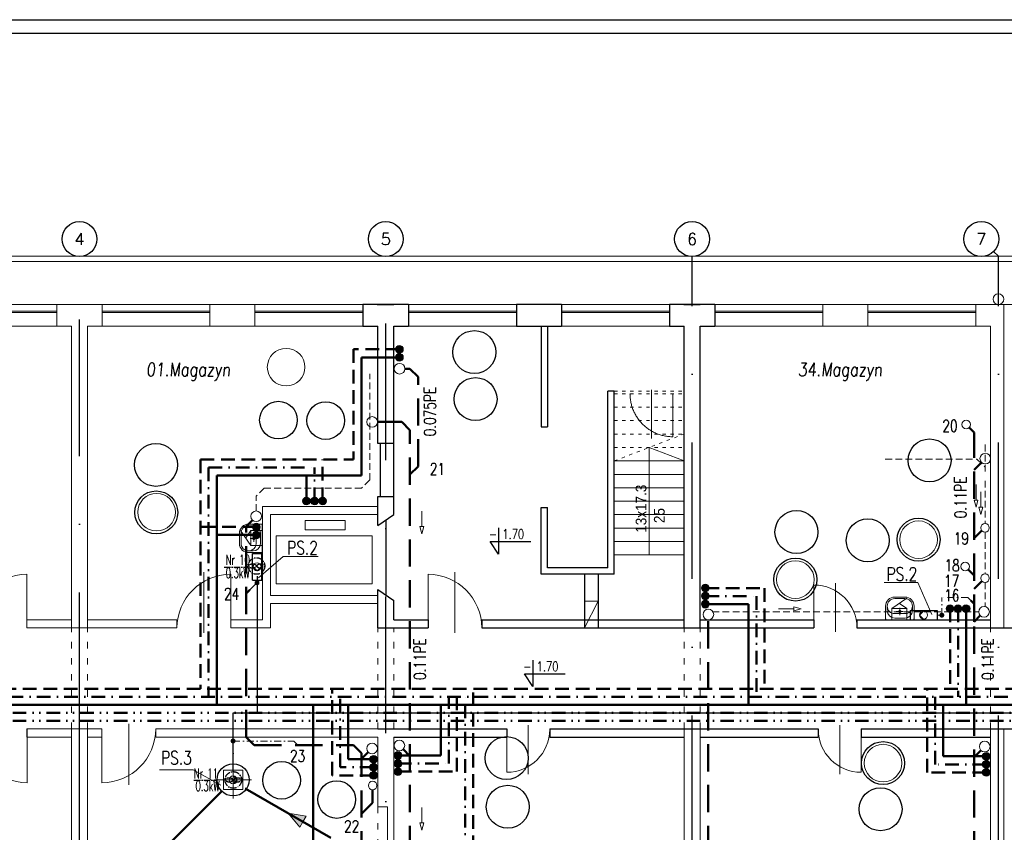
# Model space of a CAD drawing. Header units: millimetres. Extents: x -6513 to 30474, y -6915 to 65597.
# Tile 6 of 256: x -902 to 930, y -3280 to -1768. Entities that reach past the tile are written whole.
import ezdxf
from ezdxf.enums import TextEntityAlignment as Align

# ---------------------------------------------------------------- set-up
doc = ezdxf.new("R2010")
doc.units = ezdxf.units.MM
for name, pattern in [('ACAD_ISO03W100', [30, 12, -18]), ('ACAD_ISO10W100', [18, 12, -3, 0, -3]), ('DASHDOT', [25.4, 12.7, -6.35, 0, -6.35]), ('DASHDOTX2', [50.8, 25.4, -12.7, 0, -12.7]), ('DASHEDX2', [38.1, 25.4, -12.7]), ('DIVIDE2', [0.625, 0.25, -0.125, 0, -0.125, 0, -0.125]), ('HIDDEN', [0.375, 0.25, -0.125])]:
    doc.linetypes.add(name, pattern=pattern)
doc.layers.get('0').update_dxf_attribs({"color": 8})
for name, color, linetype, lineweight in [('A-opis', 8, 'Continuous', 25), ('A_cienka', 8, 'Continuous', 5), ('A_linia przekroj', 8, 'Continuous', 25), ('A_meble', 8, 'Continuous', 0), ('A_przerywana', 8, 'ACAD_ISO03W100', 5), ('A_widok', 8, 'Continuous', 13), ('CH-KD-ZEWN-RD', 8, 'Continuous', 20), ('CH-KS-WEWN-ISTN-PION-NR', 8, 'Continuous', 20), ('CH-KS-WEWN-ISTN-PRZEWÓD-EL-POMOCNICZE', 8, 'Continuous', 9), ('CH-KS-WEWN-ISTN-PRZEWÓD-NAD-POSADZKĄ', 8, 'HIDDEN', 13), ('CH-KS-WEWN-ISTN-PRZYBORY', 8, 'Continuous', 9), ('CH-KS-WEWN-OPIS', 8, 'Continuous', 25), ('CH-KS-WEWN-PION', 8, 'Continuous', 20), ('CH-KS-WEWN-PION-NR', 8, 'Continuous', 25), ('CH-KS-WEWN-PODEJŚCIA', 8, 'Continuous', 20), ('CH-KS-WEWN-PRZEWÓD-EL-POMOCNICZE', 8, 'Continuous', 20), ('CH-KS-WEWN-PRZEWÓD-NAD-POSADZKĄ', 8, 'DASHEDX2', 50), ('CH-KS-WEWN-PRZEWÓD-NAD-POSADZKĄ-TŁOCZNY', 8, 'DASHDOT', 20), ('CH-KS-WEWN-PRZEWÓD-POD-POSADZKĄ', 8, 'Continuous', 50), ('CH-KS-WEWN-URZĄDZENIA', 8, 'Continuous', 20), ('CH-KS-WEWN-URZĄDZENIA-NR', 8, 'Continuous', 25), ('CH-KS-WEWN-URZĄDZENIA-NR-ODNOSNIK', 8, 'Continuous', 13), ('CH-KS-WEWN-WĘZEŁ-NR', 8, 'Continuous', 25), ('CH-W-WEWN-INOX-PION', 8, 'Continuous', 20), ('CH-W-WEWN-INOX-PION-NR', 8, 'Continuous', 25), ('CH-W-WEWN-INOX-PRZEWÓD-CIEPŁA', 8, 'DASHEDX2', 50), ('CH-W-WEWN-INOX-PRZEWÓD-CYRKULACJA', 8, 'DASHDOTX2', 50), ('CH-W-WEWN-INOX-PRZEWÓD-ZIMNA', 8, 'Continuous', 50), ('CH-W-WEWN-ISTN-BATERIE', 8, 'Continuous', 9), ('CH-W-WEWN-PPOŻ-PRZEWÓD', 8, 'DIVIDE2', 50), ('E_oświetlenie', 1, 'Continuous', 30), ('E_technologia', 1, 'ACAD_ISO10W100', 30), ('R-TABELKA', 8, 'Continuous', 25)]:
    doc.layers.add(name, color=color, linetype=linetype, lineweight=lineweight)
doc.layers.add('A-osie', color=8, linetype='DASHDOTX2')
doc.styles.add('ROMA', font='romans.shx', dxfattribs={"width": 0.75})
doc.styles.add('ROMANSS', font='romans.shx', dxfattribs={"width": 0.8, "oblique": 5})
doc.styles.add('SIMPLEXD', font='SIMPLEX.SHX', dxfattribs={"width": 0.6})
doc.styles.get("Standard").update_dxf_attribs({"font": 'txt.shx', "width": 0.9})
doc.styles.add('styl Arial', font='ARIAL.TTF', dxfattribs={"width": 0.9})

# ---------------------------------------------------------------- blocks, each defined once
blk = doc.blocks.new('drzwi schem')
at = {"color": 252}
blk.add_line((0, 0), (0, 1), dxfattribs=at)
at = {"color": 252, "ltscale": 10}
blk.add_line((0.5, -0.093), (0.5, 1.04), dxfattribs=at)
at = {"color": 252}
blk.add_arc((0, 0), 1, 0, 90, dxfattribs=at)
blk = doc.blocks.new('SAN8')
at = {"layer": 'CH-KS-WEWN-ISTN-PRZYBORY'}
for p, q in [((-24, -0.268), (-23, 0)), ((-23, 0), (23, 0)), ((23, 0), (24, -0.268)), ((-25, -2), (-24.7321, -1)), ((-25, -24), (-25, -2)), ((-24.7321, -1), (-24, -0.268)), ((-22.1111, -16.1989), (-22.1111, -24.1146)), ((-9.1111, -3.1989), (9.1111, -3.1989)), ((8.9289, -10.9324), (-8.9289, -10.9324)), ((5.8704, -14.7992), (-6.4336, -14.7992)), ((-1.6996, -14.0952), (-1.8397, -14.7992)), ((-1.8397, -14.7992), (-1.6996, -15.5032)), ((-1.3009, -13.4984), (-1.6996, -14.0952)), ((-1.6996, -15.5032), (-1.3009, -16.1)), ((-0.704, -13.0995), (-1.3009, -13.4984)), ((-1.3009, -16.1), (-0.704, -16.4988)), ((0, -12.9595), (-0.704, -13.0995)), ((-0.704, -16.4988), (0, -16.6389)), ((0, -21.4207), (0, -8.4592)), ((0.704, -13.0995), (0, -12.9595)), ((0, -16.6389), (0.704, -16.4988)), ((1.3009, -13.4984), (0.704, -13.0995)), ((0.704, -16.4988), (1.3009, -16.1)), ((1.6996, -14.0952), (1.3009, -13.4984)), ((1.3009, -16.1), (1.6996, -15.5032)), ((1.8397, -14.7992), (1.6996, -14.0952)), ((1.6996, -15.5032), (1.8397, -14.7992)), ((22.1111, -24.1146), (22.1111, -16.1989)), ((24, -0.268), (24.732, -1)), ((24.732, -1), (25, -2)), ((25, -2), (25, -24)), ((9.2257, -40.0035), (-9.2257, -40.0035)), ((-8.9289, -37.2968), (8.9289, -37.2968))]:
    blk.add_line(p, q, dxfattribs=at)
for centre, radius, start, end in [((-9.1111, -16.1989), 13, 90, 180), ((-8.9289, -24.1146), 13.1822, 90, 270), ((8.9289, -24.1146), 13.1822, 270, 90), ((9.1111, -16.1989), 13, 0, 90), ((-9.1111, -24.1146), 15.8893, 179.586731, 269.586792), ((9.1111, -24.1146), 15.8893, 270.413269, 0.413269)]:
    blk.add_arc(centre, radius, start, end, dxfattribs=at)
blk = doc.blocks.new('PSR')
at = {"layer": 'CH-KS-WEWN-URZĄDZENIA', "lineweight": 30}
for p, q in [((-25, 8.5), (25, 8.5)), ((-25, 8.5), (-25, -8.5)), ((25, 8.5), (25, -8.5)), ((-25, -8.5), (25, -8.5))]:
    blk.add_line(p, q, dxfattribs=at)
at = {"layer": 'CH-KS-WEWN-URZĄDZENIA', "color": 8, "lineweight": 13}
for q in [(0, 7.4), (0, -7.4)]:
    blk.add_line((-7.4, 0), q, dxfattribs=at)
blk.add_circle((0, 0), 7.36, dxfattribs=at)
blk = doc.blocks.new('PS-2')
at = {"layer": 'CH-KS-WEWN-URZĄDZENIA', "color": 8, "lineweight": 5}
for p, q in [((0, -34.4), (0, 34.4)), ((-34.4, 0), (34.4, 0))]:
    blk.add_line(p, q, dxfattribs=at)
at = {"layer": 'CH-KS-WEWN-URZĄDZENIA', "color": 8, "lineweight": 13}
for p, q in [((-18, -18), (-18, 18)), ((-18, 18), (18, 18)), ((7.4, 0), (0, 7.4)), ((7.4, 0), (0, -7.4)), ((18, -18), (18, 18)), ((-18, -18), (18, -18))]:
    blk.add_line(p, q, dxfattribs=at)
at = {"layer": 'CH-KS-WEWN-URZĄDZENIA', "lineweight": 30}
blk.add_circle((0, 0), 30, dxfattribs=at)
at = {"layer": 'CH-KS-WEWN-URZĄDZENIA', "color": 8, "lineweight": 13}
blk.add_circle((0, 0), 7.36, dxfattribs=at)

msp = doc.modelspace()

# ---------------------------------------------------------------- hatches: boundary and pattern name
at = {"layer": 'CH-KS-WEWN-PRZEWÓD-EL-POMOCNICZE', "ltscale": 10}
msp.add_hatch(color=256, dxfattribs=at).paths.add_polyline_path([(-369.09, -3250.64), (-375.038, -3260.857), (-380.985, -3271.074), (-402.707, -3244.749)])
at = {"layer": 'CH-KS-WEWN-PRZEWÓD-NAD-POSADZKĄ-TŁOCZNY', "ltscale": 20}
h = msp.add_hatch(color=256, dxfattribs=at)
h.paths.add_polyline_path([(-460.403, -2812.332, -0.41806339), (-456.768, -2815.92, -0.41806339), (-460.403, -2819.507)])
h.paths.add_polyline_path([(-460.403, -2819.507, -0.41037418), (-463.944, -2815.92, -0.41037418), (-460.403, -2812.332)])
h = msp.add_hatch(color=256, dxfattribs=at)
h.paths.add_polyline_path([(813.957, -2872.537, -0.41806339), (817.592, -2876.125, -0.41806339), (813.957, -2879.713)])
h.paths.add_polyline_path([(813.957, -2879.713, -0.41037418), (810.415, -2876.125, -0.41037418), (813.957, -2872.537)])
h = msp.add_hatch(color=256, dxfattribs=at)
h.paths.add_polyline_path([(-504.935, -3106.877, -0.41806339), (-501.3, -3110.465, -0.41806339), (-504.935, -3114.053)])
h.paths.add_polyline_path([(-504.935, -3114.053, -0.41037418), (-508.476, -3110.465, -0.41037418), (-504.935, -3106.877)])
at = {"layer": 'CH-W-WEWN-INOX-PION'}
h = msp.add_hatch(color=256, dxfattribs=at)
h.paths.add_polyline_path([(-202.577, -2381.448, -0.41806339), (-195.402, -2374.177, -0.41806339), (-188.226, -2381.448)])
h.paths.add_polyline_path([(-188.226, -2381.448, -0.41037418), (-195.402, -2388.53, -0.41037418), (-202.577, -2381.448)])
h = msp.add_hatch(color=256, dxfattribs=at)
h.paths.add_polyline_path([(-202.577, -2396.448, -0.41806339), (-195.402, -2389.177, -0.41806339), (-188.226, -2396.448)])
h.paths.add_polyline_path([(-188.226, -2396.448, -0.41037418), (-195.402, -2403.53, -0.41037418), (-202.577, -2396.448)])
h = msp.add_hatch(color=256, dxfattribs=at)
h.paths.add_polyline_path([(-368.52, -2656.732, -0.41806339), (-361.249, -2663.907, -0.41806339), (-368.52, -2671.083)])
h.paths.add_polyline_path([(-368.52, -2671.083, -0.41037418), (-375.602, -2663.907, -0.41037418), (-368.52, -2656.732)])
h = msp.add_hatch(color=256, dxfattribs=at)
h.paths.add_polyline_path([(-353.52, -2656.732, -0.41806339), (-346.249, -2663.907, -0.41806339), (-353.52, -2671.083)])
h.paths.add_polyline_path([(-353.52, -2671.083, -0.41037418), (-360.602, -2663.907, -0.41037418), (-353.52, -2656.732)])
h = msp.add_hatch(color=256, dxfattribs=at)
h.paths.add_polyline_path([(-338.52, -2656.732, -0.41806339), (-331.249, -2663.907, -0.41806339), (-338.52, -2671.083)])
h.paths.add_polyline_path([(-338.52, -2671.083, -0.41037418), (-345.602, -2663.907, -0.41037418), (-338.52, -2656.732)])
h = msp.add_hatch(color=256, dxfattribs=at)
h.paths.add_polyline_path([(-468.98, -2712.009, -0.41806339), (-461.804, -2704.738, -0.41806339), (-454.628, -2712.009)])
h.paths.add_polyline_path([(-454.628, -2712.009, -0.41037418), (-461.804, -2719.091, -0.41037418), (-468.98, -2712.009)])
h = msp.add_hatch(color=256, dxfattribs=at)
h.paths.add_polyline_path([(-468.98, -2727.009, -0.41806339), (-461.804, -2719.738, -0.41806339), (-454.628, -2727.009)])
h.paths.add_polyline_path([(-454.628, -2727.009, -0.41037418), (-461.804, -2734.091, -0.41037418), (-468.98, -2727.009)])
h = msp.add_hatch(color=256, dxfattribs=at)
h.paths.add_polyline_path([(381.094, -2825.816, 0.41806339), (373.918, -2818.546, 0.41806339), (366.742, -2825.816)])
h.paths.add_polyline_path([(366.742, -2825.816, 0.41037418), (373.918, -2832.898, 0.41037418), (381.094, -2825.816)])
h = msp.add_hatch(color=256, dxfattribs=at)
h.paths.add_polyline_path([(381.094, -2840.816, 0.41806339), (373.918, -2833.546, 0.41806339), (366.742, -2840.816)])
h.paths.add_polyline_path([(366.742, -2840.816, 0.41037418), (373.918, -2847.898, 0.41037418), (381.094, -2840.816)])
h = msp.add_hatch(color=256, dxfattribs=at)
h.paths.add_polyline_path([(381.094, -2855.816, 0.41806339), (373.918, -2848.546, 0.41806339), (366.742, -2855.816)])
h.paths.add_polyline_path([(366.742, -2855.816, 0.41037418), (373.918, -2862.898, 0.41037418), (381.094, -2855.816)])
h = msp.add_hatch(color=256, dxfattribs=at)
h.paths.add_polyline_path([(829.114, -2856.889, -0.41806339), (836.385, -2864.064, -0.41806339), (829.114, -2871.24)])
h.paths.add_polyline_path([(829.114, -2871.24, -0.41037418), (822.032, -2864.064, -0.41037418), (829.114, -2856.889)])
h = msp.add_hatch(color=256, dxfattribs=at)
h.paths.add_polyline_path([(844.114, -2856.889, -0.41806339), (851.385, -2864.064, -0.41806339), (844.114, -2871.24)])
h.paths.add_polyline_path([(844.114, -2871.24, -0.41037418), (837.032, -2864.064, -0.41037418), (844.114, -2856.889)])
h = msp.add_hatch(color=256, dxfattribs=at)
h.paths.add_polyline_path([(859.114, -2856.889, -0.41806339), (866.385, -2864.064, -0.41806339), (859.114, -2871.24)])
h.paths.add_polyline_path([(859.114, -2871.24, -0.41037418), (852.032, -2864.064, -0.41037418), (859.114, -2856.889)])
h = msp.add_hatch(color=256, dxfattribs=at)
h.paths.add_polyline_path([(-190.98, -3137.511, 0.41806339), (-198.155, -3130.24, 0.41806339), (-205.331, -3137.511)])
h.paths.add_polyline_path([(-205.331, -3137.511, 0.41037418), (-198.155, -3144.593, 0.41037418), (-190.98, -3137.511)])
h = msp.add_hatch(color=256, dxfattribs=at)
h.paths.add_polyline_path([(903.647, -3139.03, 0.41806339), (896.471, -3131.76, 0.41806339), (889.295, -3139.03)])
h.paths.add_polyline_path([(889.295, -3139.03, 0.41037418), (896.471, -3146.113, 0.41037418), (903.647, -3139.03)])
h = msp.add_hatch(color=256, dxfattribs=at)
h.paths.add_polyline_path([(-236.423, -3144.46, 0.41806339), (-243.598, -3137.189, 0.41806339), (-250.774, -3144.46)])
h.paths.add_polyline_path([(-250.774, -3144.46, 0.41037418), (-243.598, -3151.542, 0.41037418), (-236.423, -3144.46)])
h = msp.add_hatch(color=256, dxfattribs=at)
h.paths.add_polyline_path([(-190.98, -3152.511, 0.41806339), (-198.155, -3145.24, 0.41806339), (-205.331, -3152.511)])
h.paths.add_polyline_path([(-205.331, -3152.511, 0.41037418), (-198.155, -3159.593, 0.41037418), (-190.98, -3152.511)])
h = msp.add_hatch(color=256, dxfattribs=at)
h.paths.add_polyline_path([(903.647, -3154.03, 0.41806339), (896.471, -3146.76, 0.41806339), (889.295, -3154.03)])
h.paths.add_polyline_path([(889.295, -3154.03, 0.41037418), (896.471, -3161.113, 0.41037418), (903.647, -3154.03)])
h = msp.add_hatch(color=256, dxfattribs=at)
h.paths.add_polyline_path([(-236.423, -3159.46, 0.41806339), (-243.598, -3152.189, 0.41806339), (-250.774, -3159.46)])
h.paths.add_polyline_path([(-250.774, -3159.46, 0.41037418), (-243.598, -3166.542, 0.41037418), (-236.423, -3159.46)])
h = msp.add_hatch(color=256, dxfattribs=at)
h.paths.add_polyline_path([(-236.423, -3174.46, 0.41806339), (-243.598, -3167.189, 0.41806339), (-250.774, -3174.46)])
h.paths.add_polyline_path([(-250.774, -3174.46, 0.41037418), (-243.598, -3181.542, 0.41037418), (-236.423, -3174.46)])
h = msp.add_hatch(color=256, dxfattribs=at)
h.paths.add_polyline_path([(-190.98, -3167.511, 0.41806339), (-198.155, -3160.24, 0.41806339), (-205.331, -3167.511)])
h.paths.add_polyline_path([(-205.331, -3167.511, 0.41037418), (-198.155, -3174.593, 0.41037418), (-190.98, -3167.511)])
h = msp.add_hatch(color=256, dxfattribs=at)
h.paths.add_polyline_path([(903.647, -3169.03, 0.41806339), (896.471, -3161.76, 0.41806339), (889.295, -3169.03)])
h.paths.add_polyline_path([(889.295, -3169.03, 0.41037418), (896.471, -3176.113, 0.41037418), (903.647, -3169.03)])

# ---------------------------------------------------------------- linework, layer by layer
at = {"layer": 'A-opis', "color": 9, "ltscale": 0.1}
for p, q in [((-10.852, -2713.612), (-10.852, -2762.841)), ((-10.852, -2762.841), (-26.684, -2739.261)), ((-26.684, -2739.261), (49.214, -2739.261)), ((52.999, -2959.954), (52.999, -3009.183)), ((52.999, -3009.183), (37.167, -2985.603)), ((37.167, -2985.603), (113.065, -2985.603))]:
    msp.add_line(p, q, dxfattribs=at)
at = {"layer": 'A-osie', "ltscale": 10}
for p, q in [((-790.792, -3088.081), (-790.792, -2208.608)), ((-220.792, -3603.779), (-220.792, -2208.608)), ((349.208, -3825.041), (349.208, -2208.608)), ((910.352, -2199.089), (919.208, -2207.946)), ((919.208, -3825.041), (919.208, -2207.946)), ((-790.792, -3825.041), (-790.792, -3088.081))]:
    msp.add_line(p, q, dxfattribs=at)
at = {"layer": 'A-osie', "linetype": 'Continuous'}
for centre in [(-790.792, -2176.108), (-220.792, -2176.108), (349.208, -2176.108), (887.371, -2176.108)]:
    msp.add_circle(centre, 32.5, dxfattribs=at)
at = {"layer": 'A_cienka'}
for p, q in [((-1625.792, -2208.081), (3903.399, -2208.081)), ((-1625.792, -2218.081), (3893.399, -2218.081)), ((-1033.792, -2298.081), (-832.792, -2298.081)), ((-749.415, -2298.081), (-548.415, -2298.081)), ((-464.415, -2298.081), (-263.415, -2298.081)), ((-178.792, -2298.081), (22.208, -2298.081)), ((106.208, -2298.081), (307.208, -2298.081)), ((391.208, -2298.081), (592.208, -2298.081)), ((676.208, -2298.081), (877.208, -2298.081)), ((-1033.792, -2310.081), (-832.792, -2310.081)), ((-1033.792, -2313.081), (-832.792, -2313.081)), ((-548.415, -2310.081), (-749.415, -2310.081)), ((-548.415, -2313.081), (-749.415, -2313.081)), ((-464.415, -2310.081), (-263.415, -2310.081)), ((-464.415, -2313.081), (-263.415, -2313.081)), ((22.208, -2310.081), (-178.792, -2310.081)), ((22.208, -2313.081), (-178.792, -2313.081)), ((106.208, -2310.081), (307.208, -2310.081)), ((106.208, -2313.081), (307.208, -2313.081)), ((592.208, -2310.081), (391.208, -2310.081)), ((592.208, -2313.081), (391.208, -2313.081)), ((676.208, -2310.081), (877.208, -2310.081)), ((676.208, -2313.081), (877.208, -2313.081)), ((-832.792, -2338.081), (-1033.792, -2338.081)), ((-748.792, -2338.081), (-547.792, -2338.081)), ((-464.415, -2338.081), (-263.415, -2338.081)), ((-178.792, -2338.081), (22.208, -2338.081)), ((106.208, -2338.081), (307.208, -2338.081)), ((391.208, -2338.081), (592.208, -2338.081)), ((676.208, -2338.081), (877.208, -2338.081)), ((269.208, -2764.081), (269.208, -2564.081)), ((269.208, -2564.081), (334.208, -2589.081)), ((204.208, -2589.081), (334.208, -2589.081)), ((204.208, -2614.081), (334.208, -2614.081)), ((204.208, -2639.081), (334.208, -2639.081)), ((204.208, -2664.081), (334.208, -2664.081)), ((204.208, -2689.081), (334.208, -2689.081)), ((204.208, -2714.081), (334.208, -2714.081)), ((204.208, -2739.081), (334.208, -2739.081)), ((204.208, -2764.081), (334.208, -2764.081))]:
    msp.add_line(p, q, dxfattribs=at)
at = {"layer": 'A_cienka', "ltscale": 10}
for p, q in [((269.208, -2738.339), (269.208, -2639.822)), ((149.208, -2850.081), (174.208, -2850.081)), ((174.208, -2850.081), (149.208, -2900.081))]:
    msp.add_line(p, q, dxfattribs=at)
at = {"layer": 'A_linia przekroj', "ltscale": 10}
for p, q in [((-263.415, -2298.081), (-263.415, -2338.081)), ((-179.415, -2298.081), (-263.415, -2298.081)), ((-180.038, -2298.081), (-237.038, -2298.081)), ((-178.792, -2298.081), (-235.792, -2298.081)), ((-178.792, -2298.081), (-178.792, -2338.081)), ((22.208, -2298.081), (22.208, -2338.081)), ((106.208, -2298.081), (22.208, -2298.081)), ((106.208, -2298.081), (106.208, -2338.081)), ((307.208, -2298.081), (307.208, -2338.081)), ((391.208, -2298.081), (307.208, -2298.081)), ((390.585, -2298.081), (333.585, -2298.081)), ((391.208, -2298.081), (334.208, -2298.081)), ((391.208, -2298.081), (391.208, -2338.081)), ((391.208, -2298.081), (391.208, -2338.081)), ((-263.415, -2338.081), (-235.792, -2338.081)), ((-263.415, -2338.081), (-236.415, -2338.081)), ((-205.792, -2338.081), (-178.792, -2338.081)), ((22.208, -2338.081), (106.208, -2338.081)), ((307.208, -2338.081), (334.208, -2338.081)), ((364.208, -2338.081), (391.208, -2338.081)), ((68.208, -2800.081), (68.208, -2675.969)), ((68.208, -2675.969), (80.208, -2675.969)), ((80.208, -2788.081), (80.208, -2675.969)), ((204.208, -2800.081), (68.208, -2800.081)), ((192.208, -2788.081), (80.208, -2788.081)), ((149.208, -2800.081), (149.208, -2900.081)), ((174.208, -2800.081), (174.208, -2900.081)), ((-235.792, -3088.081), (4.208, -3088.081)), ((84.206, -3088.081), (584.002, -3088.081)), ((663.999, -3088.081), (1176.002, -3088.081)), ((-205.792, -3103.081), (4.208, -3103.081)), ((84.206, -3103.081), (334.208, -3103.081)), ((364.208, -3103.081), (584.002, -3103.081)), ((663.999, -3103.081), (904.208, -3103.081))]:
    msp.add_line(p, q, dxfattribs=at)
at = {"layer": 'A_linia przekroj'}
for p, q in [((-237.038, -2298.081), (-207.038, -2298.081)), ((-235.792, -2298.081), (-205.792, -2298.081)), ((-235.792, -2298.081), (-205.792, -2298.081)), ((333.585, -2298.081), (363.585, -2298.081)), ((334.208, -2298.081), (364.208, -2298.081)), ((334.208, -2298.081), (364.208, -2298.081)), ((-235.792, -2556.896), (-235.792, -2338.081)), ((-205.792, -2655.481), (-205.792, -2338.081)), ((68.208, -2338.081), (68.208, -2525.664)), ((80.208, -2338.081), (80.208, -2525.664)), ((334.208, -2350.419), (334.208, -2338.081)), ((364.208, -2350.419), (364.208, -2338.081)), ((334.208, -2900.081), (334.208, -2350.419)), ((364.208, -2900.081), (364.208, -2350.419)), ((192.208, -2788.081), (192.208, -2459.081)), ((204.208, -2459.081), (192.208, -2459.081)), ((204.208, -2800.081), (204.208, -2459.081)), ((68.208, -2525.664), (80.208, -2525.664)), ((-205.792, -2556.896), (-235.792, -2556.896)), ((-230.792, -2655.481), (-230.792, -2556.896)), ((-235.792, -2709.488), (-235.792, -2655.481)), ((-235.792, -2655.481), (-205.792, -2655.481)), ((-205.792, -2688.765), (-205.792, -2655.481)), ((-235.792, -2709.488), (-205.792, -2688.765)), ((-220.792, -2699.127), (-220.792, -2838.689)), ((-235.792, -2900.081), (-235.792, -2828.327)), ((-235.792, -2828.327), (-205.792, -2849.05)), ((-205.792, -2885.081), (-205.792, -2849.05)), ((-205.792, -2885.081), (-142.196, -2885.081)), ((-142.196, -2885.081), (-142.196, -2900.081)), ((-42.196, -2885.081), (334.208, -2885.081)), ((-42.196, -2885.081), (-42.196, -2900.081)), ((364.208, -2885.081), (576.006, -2885.081)), ((576.006, -2885.081), (576.006, -2900.081)), ((656.006, -2885.081), (904.208, -2885.081)), ((656.006, -2885.081), (656.006, -2900.081)), ((-235.792, -2900.081), (-142.196, -2900.081)), ((-42.196, -2900.081), (576.006, -2900.081)), ((334.208, -2900.081), (451.403, -2900.081)), ((656.006, -2900.081), (735.767, -2900.081)), ((656.006, -2900.081), (929.208, -2900.081)), ((815.767, -2900.081), (1115.832, -2900.081)), ((4.208, -3088.081), (4.208, -3103.081)), ((84.206, -3088.081), (84.206, -3103.081)), ((334.208, -3088.081), (584.002, -3088.081)), ((584.002, -3088.081), (584.002, -3103.081)), ((663.999, -3088.081), (1047.331, -3088.081)), ((663.999, -3088.081), (663.999, -3103.081))]:
    msp.add_line(p, q, dxfattribs=at)
at = {"layer": 'A_meble'}
for points in [[(-370.599, -2699.787), (-296.534, -2699.787), (-296.534, -2717.256), (-370.599, -2717.256)], [(-425.118, -2728.56), (-246.129, -2728.56), (-246.129, -2817.962), (-425.118, -2817.962)]]:
    msp.add_lwpolyline(points, close=True, dxfattribs=at)
at = {"layer": 'A_przerywana', "ltscale": 0.5}
for p, q in [((204.208, -2459.081), (334.208, -2459.081)), ((204.208, -2589.081), (204.208, -2459.081)), ((204.208, -2464.081), (334.208, -2464.081)), ((204.208, -2489.081), (334.208, -2489.081)), ((204.208, -2514.081), (334.208, -2514.081)), ((204.208, -2539.081), (334.208, -2539.081)), ((204.208, -2589.081), (334.208, -2539.081)), ((204.208, -2564.081), (334.208, -2564.081))]:
    msp.add_line(p, q, dxfattribs=at)
at = {"layer": 'A_przerywana'}
for p, q in [((-805.792, -3088.081), (-805.792, -2900.081)), ((-775.792, -3088.081), (-775.792, -2900.081)), ((-235.792, -3088.081), (-235.792, -2900.081)), ((-205.792, -3088.081), (-205.792, -2900.081)), ((334.208, -3088.081), (334.208, -2900.081)), ((364.208, -3088.081), (364.208, -2900.081)), ((904.208, -3088.081), (904.208, -2900.081)), ((-235.792, -3233.081), (-235.792, -3403.081))]:
    msp.add_line(p, q, dxfattribs=at)
at = {"layer": 'A_widok', "ltscale": 5}
for p, q in [((-832.792, -2298.081), (-832.792, -2338.081)), ((-748.792, -2298.081), (-832.792, -2298.081)), ((-806.415, -2298.081), (-776.415, -2298.081)), ((-749.415, -2298.081), (-806.415, -2298.081)), ((-806.415, -2298.081), (-776.415, -2298.081)), ((-749.415, -2298.081), (-806.415, -2298.081)), ((-805.792, -2298.081), (-775.792, -2298.081)), ((-749.415, -2298.081), (-748.792, -2298.081)), ((-748.792, -2298.081), (-748.792, -2338.081)), ((-548.415, -2298.081), (-548.415, -2338.081)), ((-464.415, -2298.081), (-548.415, -2298.081)), ((-464.415, -2298.081), (-464.415, -2338.081)), ((592.208, -2298.081), (592.208, -2338.081)), ((592.208, -2298.081), (676.208, -2298.081)), ((676.208, -2298.081), (676.208, -2338.081)), ((877.208, -2298.081), (877.208, -2338.081)), ((961.208, -2298.081), (877.208, -2298.081)), ((903.585, -2298.081), (933.585, -2298.081)), ((960.585, -2298.081), (903.585, -2298.081)), ((904.208, -2298.081), (929.208, -2298.081)), ((926.208, -2298.081), (956.208, -2298.081)), ((983.208, -2298.081), (926.208, -2298.081)), ((929.208, -2900.081), (929.208, -2298.081)), ((-832.792, -2338.081), (-805.792, -2338.081)), ((-832.792, -2338.081), (-805.792, -2338.081)), ((-805.792, -2900.081), (-805.792, -2338.081)), ((-775.792, -2900.081), (-775.792, -2338.081)), ((-775.792, -2338.081), (-748.792, -2338.081)), ((-548.415, -2338.081), (-464.415, -2338.081)), ((592.208, -2338.081), (676.208, -2338.081)), ((877.208, -2338.081), (904.208, -2338.081)), ((904.208, -2900.081), (904.208, -2338.081)), ((-450.454, -2673.765), (-235.792, -2673.765)), ((-450.454, -2854.452), (-450.454, -2673.765)), ((-435.454, -2688.765), (-235.792, -2688.765)), ((-435.454, -2839.452), (-435.454, -2688.765)), ((-435.454, -2839.452), (-235.792, -2839.452)), ((-450.454, -2854.452), (-450.454, -2885.081)), ((-435.454, -2854.452), (-235.792, -2854.452)), ((-435.454, -2854.452), (-435.454, -2900.081)), ((-888.856, -2885.081), (-805.792, -2885.081)), ((-888.856, -2885.081), (-888.856, -2900.081)), ((-775.792, -2885.081), (-609.369, -2885.081)), ((-609.369, -2885.081), (-609.369, -2900.081)), ((-509.369, -2885.081), (-450.454, -2885.081)), ((-509.369, -2885.081), (-509.369, -2900.081)), ((-888.856, -2900.081), (-805.792, -2900.081)), ((-888.856, -2900.081), (-609.369, -2900.081)), ((-775.792, -2900.081), (-609.369, -2900.081)), ((-509.369, -2900.081), (-450.454, -2900.081)), ((-509.369, -2900.081), (-435.454, -2900.081)), ((-888.856, -3088.081), (-748.98, -3088.081)), ((-888.856, -3088.081), (-888.856, -3103.081)), ((-805.792, -3674.081), (-805.792, -3088.081)), ((-775.792, -3674.081), (-775.792, -3088.081)), ((-748.98, -3088.081), (-748.98, -3103.081)), ((-648.98, -3088.081), (-235.792, -3088.081)), ((-648.98, -3088.081), (-648.98, -3103.081)), ((334.208, -3674.081), (334.208, -3088.081)), ((364.208, -3674.081), (364.208, -3088.081)), ((904.208, -3674.081), (904.208, -3088.081)), ((929.208, -3714.081), (929.208, -3088.081)), ((-888.856, -3103.081), (-805.792, -3103.081)), ((-775.792, -3103.081), (-748.98, -3103.081)), ((-648.98, -3103.081), (-235.792, -3103.081)), ((-235.792, -3233.081), (-235.792, -3103.081)), ((-205.792, -3603.779), (-205.792, -3103.081)), ((-235.792, -3233.081), (-217.792, -3233.081)), ((-217.792, -3403.081), (-217.792, -3233.081))]:
    msp.add_line(p, q, dxfattribs=at)
at = {"layer": 'CH-KD-ZEWN-RD', "ltscale": 10}
msp.add_circle((919.208, -2287.989), 10, dxfattribs=at)
at = {"layer": 'CH-KS-WEWN-ISTN-PION-NR', "extrusion": (-1.29885e-05, -7.54363e-06, 1)}
for centre in [(-406.284, -2414.529, 0.023), (-647.291, -2684.535, 0.029), (770.664, -2735.666, 0.011), (541.38, -2809.978, 0.014), (704.515, -3151.623, 0.015), (-414.729, -3183.627, 0.029)]:
    msp.add_circle(centre, 35, dxfattribs=at)
at = {"layer": 'CH-KS-WEWN-ISTN-PRZEWÓD-EL-POMOCNICZE', "linetype": 'Continuous', "ltscale": 10}
for p, q in [((877.617, -2661.991), (877.617, -2633.237)), ((874.017, -2661.991), (881.217, -2661.991)), ((877.617, -2675.426), (874.017, -2661.991)), ((877.617, -2675.426), (881.217, -2661.991)), ((538.628, -2864.302), (509.874, -2864.302)), ((538.628, -2867.902), (538.628, -2860.702)), ((552.064, -2864.302), (538.628, -2860.702)), ((552.064, -2864.302), (538.628, -2867.902))]:
    msp.add_line(p, q, dxfattribs=at)
at = {"layer": 'CH-KS-WEWN-ISTN-PRZEWÓD-NAD-POSADZKĄ', "ltscale": 50}
for p, q in [((-250.792, -2624.549), (-250.792, -2427.275)), ((894.295, -2558.839), (894.295, -2609.87)), ((708.799, -2585.658), (879.295, -2585.658)), ((879.295, -2585.658), (894.295, -2600.658)), ((-250.792, -2624.549), (-265.792, -2639.549)), ((894.295, -2625.87), (894.295, -2705.701)), ((-447.088, -2639.549), (-462.088, -2654.549)), ((-462.088, -2682.165), (-462.088, -2654.549)), ((-265.792, -2639.549), (-447.088, -2639.549)), ((894.295, -2721.701), (894.295, -2799.152)), ((894.295, -2815.152), (894.295, -2860.279)), ((894.295, -2815.152), (894.295, -2852.32)), ((387.214, -2870.081), (882.519, -2870.081))]:
    msp.add_line(p, q, dxfattribs=at)
at = {"layer": 'CH-KS-WEWN-PION', "extrusion": (-1.29885e-05, -7.54363e-06, 1)}
for centre in [(-195.153, -2417.434, 0.021), (894.828, -2584.815, 0.008), (379.504, -2875.028, 0.017), (892.486, -2870.081, 0.01), (-246.29, -3124.393, 0.027), (-195.545, -3118.787, 0.026), (893.71, -3120.793, 0.012)]:
    msp.add_circle(centre, 9.967, dxfattribs=at)
at = {"layer": 'CH-KS-WEWN-PION', "extrusion": (7.54363e-06, -1.29885e-05, 1)}
for centre in [(-246.196, -2516.597, 0.031), (-462.088, -2692.133, 0.031)]:
    msp.add_circle(centre, 9.967, dxfattribs=at)
at = {"layer": 'CH-KS-WEWN-PION-NR', "extrusion": (-1.29885e-05, -7.54363e-06, 1)}
for centre, radius in [((-53.855, -2474.078, 0.019), 40), ((-332.536, -2514.01, 0.023), 35), ((791.044, -2588.227, 0.009), 40), ((-648.069, -2684.911, 0.029), 40), ((770.664, -2735.666, 0.011), 40), ((541.38, -2809.978, 0.014), 40), ((4.049, -3142.193, 0.024), 40), ((704.515, -3151.623, 0.015), 40), ((-414.729, -3183.627, 0.029), 35)]:
    msp.add_circle(centre, radius, dxfattribs=at)
at = {"layer": 'CH-KS-WEWN-PODEJŚCIA', "ltscale": 10, "extrusion": (-1.29885e-05, -7.54363e-06, 1)}
for centre in [(859.208, -2521.081, 0.008), (894.295, -2713.701, 0.009), (857.388, -2785.603, 0.01), (894.295, -2807.152, 0.01), (-245.272, -3193.074, 0.027)]:
    msp.add_circle(centre, 8, dxfattribs=at)
at = {"layer": 'CH-KS-WEWN-PRZEWÓD-EL-POMOCNICZE', "ltscale": 10}
for p, q in [((886.348, -2675.432), (886.348, -2646.679)), ((-153.603, -2711.302), (-153.603, -2682.548)), ((889.948, -2675.432), (882.748, -2675.432)), ((886.347, -2688.868), (882.748, -2675.432)), ((886.347, -2688.868), (889.948, -2675.432)), ((-150.003, -2711.302), (-157.203, -2711.302)), ((-153.603, -2724.737), (-157.203, -2711.302)), ((-153.603, -2724.737), (-150.003, -2711.302)), ((-153.603, -3262.927), (-153.603, -3234.173)), ((-150.003, -3262.927), (-157.203, -3262.927)), ((-153.603, -3276.363), (-157.203, -3262.927)), ((-153.603, -3276.363), (-150.003, -3262.927))]:
    msp.add_line(p, q, dxfattribs=at)
for points in [[(-375.038, -3260.857), (-380.985, -3271.074), (-402.707, -3244.749)], [(-375.038, -3260.857), (-369.09, -3250.64), (-402.707, -3244.749)]]:
    msp.add_lwpolyline(points, dxfattribs=at)
at = {"layer": 'CH-KS-WEWN-PRZEWÓD-NAD-POSADZKĄ', "ltscale": 2}
for p, q in [((-175.792, -2417.434), (-185.186, -2417.434)), ((-175.792, -2417.434), (-160.792, -2432.434)), ((-160.792, -2599.629), (-160.792, -2432.434)), ((-190.792, -2516.597), (-236.228, -2516.597)), ((-190.792, -2516.597), (-175.792, -2531.597)), ((874.208, -2536.081), (864.865, -2526.737)), ((-175.792, -3624.113), (-175.792, -2531.597)), ((874.208, -2888.359), (874.208, -2536.081)), ((-160.792, -2599.629), (-175.792, -2614.629)), ((874.208, -2605.435), (887.78, -2591.863)), ((-480.827, -2710.872), (-469.136, -2699.181)), ((-480.827, -3103.081), (-480.827, -2710.872)), ((874.208, -2733.063), (888.638, -2718.634)), ((874.208, -2802.423), (863.045, -2791.26)), ((874.208, -2827.238), (888.638, -2812.808)), ((-480.827, -2835.999), (-473.933, -2829.105)), ((874.208, -2855.425), (867.995, -2849.212)), ((379.208, -3624.113), (379.208, -2884.924)), ((874.208, -2888.359), (885.439, -2877.129)), ((874.208, -3634.081), (874.208, -2888.359)), ((-480.827, -3103.081), (-465.827, -3118.081)), ((-465.827, -3118.081), (-280.792, -3118.081)), ((-280.792, -3118.081), (-265.792, -3133.081)), ((-265.792, -3143.895), (-253.338, -3131.441)), ((-265.792, -3634.081), (-265.792, -3133.081)), ((-188.497, -3125.835), (-175.792, -3138.541)), ((874.208, -3140.295), (886.662, -3127.841)), ((-245.272, -3201.074), (-245.272, -3225.649)), ((-265.792, -3246.169), (-245.272, -3225.649))]:
    msp.add_line(p, q, dxfattribs=at)
at = {"layer": 'CH-KS-WEWN-PRZEWÓD-NAD-POSADZKĄ-TŁOCZNY', "ltscale": 20}
msp.add_line((-473.933, -2829.105), (-460.356, -2815.528), dxfattribs=at)
at = {"layer": 'CH-KS-WEWN-PRZEWÓD-NAD-POSADZKĄ-TŁOCZNY'}
for p, q in [((862.414, -2843.63), (814.004, -2843.63)), ((814.004, -2876.125), (814.004, -2843.63)), ((862.414, -2843.63), (867.995, -2849.212)), ((-504.888, -3110.465), (-392.223, -3110.465)), ((-504.888, -3152.804), (-504.888, -3110.465)), ((-392.223, -3110.465), (-384.608, -3118.081))]:
    msp.add_line(p, q, dxfattribs=at)
at = {"layer": 'CH-KS-WEWN-PRZEWÓD-NAD-POSADZKĄ-TŁOCZNY', "ltscale": 10}
msp.add_line((805.029, -2876.125), (814.004, -2876.125), dxfattribs=at)
at = {"layer": 'CH-KS-WEWN-PRZEWÓD-NAD-POSADZKĄ-TŁOCZNY', "ltscale": 20}
for centre in [(-460.356, -2815.92), (814.004, -2876.125), (-504.888, -3110.465)]:
    msp.add_circle(centre, 3.588, dxfattribs=at)
at = {"layer": 'CH-KS-WEWN-PRZEWÓD-POD-POSADZKĄ'}
for p, q in [((-526.101, -3204.017), (-686.76, -3364.676)), ((-482.399, -3198.739), (-323.016, -3290.759))]:
    msp.add_line(p, q, dxfattribs=at)
at = {"layer": 'CH-KS-WEWN-URZĄDZENIA-NR-ODNOSNIK'}
for p, q in [((-411.712, -2766.929), (-457.842, -2806.529)), ((-411.712, -2766.929), (-346.408, -2766.929)), ((769.535, -2815.699), (706.729, -2815.699)), ((769.535, -2815.699), (795.403, -2874.86)), ((-579.373, -3164.313), (-641.882, -3164.313)), ((-527.697, -3192.916), (-579.373, -3164.313))]:
    msp.add_line(p, q, dxfattribs=at)
at = {"layer": 'CH-W-WEWN-INOX-PION'}
for centre in [(-195.402, -2381.354), (-195.402, -2396.354), (-368.426, -2663.907), (-353.426, -2663.907), (-338.426, -2663.907), (-461.804, -2711.914), (-461.804, -2726.914), (373.918, -2825.722), (373.918, -2840.722), (373.918, -2855.722), (829.208, -2864.064), (844.208, -2864.064), (859.208, -2864.064), (-198.155, -3137.417), (896.471, -3138.936), (-243.598, -3144.366), (-198.155, -3152.417), (896.471, -3153.936), (-243.598, -3159.366), (-243.598, -3174.366), (-198.155, -3167.417), (896.471, -3168.936)]:
    msp.add_circle(centre, 7.176, dxfattribs=at)
at = {"layer": 'CH-W-WEWN-INOX-PION-NR', "ltscale": 10, "extrusion": (-1.29885e-05, -7.54363e-06, 1)}
for centre, radius in [((-56.012, -2386.49, 0.019), 40), ((-420.576, -2513.094, 0.024), 35), ((-648.444, -2596.569, 0.028), 40), ((543.458, -2721.433, 0.013), 40), ((676.126, -2737.004, 0.012), 40), ((-312.174, -3219.411, 0.028), 35), ((6.201, -3232.8, 0.024), 40), ((699.835, -3237.439, 0.015), 40)]:
    msp.add_circle(centre, radius, dxfattribs=at)
at = {"layer": 'CH-W-WEWN-INOX-PRZEWÓD-CIEPŁA'}
for p, q in [((-195.149, -2381.354), (-280.792, -2381.354)), ((-280.792, -2381.354), (-280.792, -2586.499)), ((-565.499, -2586.499), (-565.499, -3013.081)), ((-565.499, -2586.499), (-280.792, -2586.499)), ((-338.426, -2663.907), (-338.426, -2586.499)), ((-461.551, -2711.914), (-565.499, -2711.914)), ((373.918, -2825.722), (483.918, -2825.722)), ((483.918, -2825.722), (483.918, -3013.081)), ((829.208, -2864.064), (829.208, -3013.081)), ((-2381.968, -3013.081), (3020.742, -3013.081)), ((-320.792, -3174.366), (-320.792, -3013.081)), ((-88.306, -3167.417), (-88.306, -3013.081)), ((-58.306, -3388.161), (-58.306, -3013.081)), ((786.471, -3168.936), (786.471, -3013.081)), ((-198.155, -3167.417), (-88.306, -3167.417)), ((896.471, -3168.936), (786.471, -3168.936)), ((-243.598, -3174.366), (-320.792, -3174.366))]:
    msp.add_line(p, q, dxfattribs=at)
at = {"layer": 'CH-W-WEWN-INOX-PRZEWÓD-CYRKULACJA'}
for p, q in [((-550.499, -2601.499), (-550.499, -3028.081)), ((-550.499, -2601.499), (-353.426, -2601.499)), ((-353.426, -2663.907), (-353.426, -2601.499)), ((373.918, -2840.722), (468.918, -2840.722)), ((468.918, -2840.722), (468.918, -3028.081)), ((844.208, -2864.064), (844.208, -3028.081)), ((-2396.968, -3028.081), (3005.742, -3028.081)), ((-305.792, -3159.366), (-305.792, -3028.081)), ((-103.306, -3152.417), (-103.306, -3028.081)), ((-73.306, -3373.161), (-73.306, -3028.081)), ((801.471, -3153.936), (801.471, -3028.081)), ((-243.598, -3159.366), (-305.792, -3159.366)), ((-198.155, -3152.417), (-103.306, -3152.417)), ((896.471, -3153.936), (801.471, -3153.936))]:
    msp.add_line(p, q, dxfattribs=at)
at = {"layer": 'CH-W-WEWN-INOX-PRZEWÓD-ZIMNA'}
for p, q in [((-195.149, -2396.354), (-265.792, -2396.354)), ((-265.792, -2396.354), (-265.792, -2616.499)), ((-535.499, -2616.499), (-535.499, -3043.081)), ((-535.499, -2616.499), (-265.792, -2616.499)), ((-368.426, -2663.907), (-368.426, -2616.499)), ((-461.551, -2726.914), (-535.499, -2726.914)), ((373.918, -2855.722), (453.918, -2855.722)), ((453.918, -2855.722), (453.918, -3043.081)), ((859.208, -2864.064), (859.208, -3043.081)), ((-2411.968, -3043.081), (3048.997, -3043.081)), ((-355.792, -3344.081), (-355.792, -3043.081)), ((-290.792, -3144.366), (-290.792, -3043.081)), ((-118.306, -3137.417), (-118.306, -3043.081)), ((816.471, -3138.936), (816.471, -3043.081)), ((-243.598, -3144.366), (-290.792, -3144.366)), ((-198.155, -3137.417), (-118.306, -3137.417)), ((896.471, -3138.936), (816.471, -3138.936))]:
    msp.add_line(p, q, dxfattribs=at)
at = {"layer": 'CH-W-WEWN-ISTN-BATERIE'}
for p, q in [((-471.729, -2746.319), (-491.329, -2718.319)), ((-481.529, -2732.319), (-471.729, -2718.319)), ((-471.729, -2718.319), (-450.692, -2718.319)), ((-471.729, -2746.319), (-471.729, -2718.319)), ((-471.729, -2746.319), (-450.729, -2746.319)), ((720.873, -2864.087), (748.873, -2844.487)), ((734.873, -2854.287), (748.873, -2864.087)), ((720.873, -2864.087), (720.873, -2885.087)), ((720.873, -2864.087), (748.873, -2864.087)), ((748.873, -2864.087), (748.873, -2885.081))]:
    msp.add_line(p, q, dxfattribs=at)
at = {"layer": 'CH-W-WEWN-PPOŻ-PRZEWÓD', "ltscale": 100}
for p, q in [((-1353.661, -3058.081), (2726.208, -3058.081)), ((-1353.661, -3073.081), (3048.997, -3073.081))]:
    msp.add_line(p, q, dxfattribs=at)
at = {"layer": 'E_oświetlenie'}
for p, q in [((-460.26, -2803.712), (-460.26, -3058.081)), ((-504.888, -3058.081), (7561.498, -3058.081)), ((-504.888, -3167.492), (-504.888, -3058.081))]:
    msp.add_line(p, q, dxfattribs=at)
at = {"layer": 'E_technologia'}
for p, q in [((-462.574, -2783.333), (-460.17, -2786.113)), ((-460.17, -2783.333), (-462.574, -2786.113)), ((-521.642, -2786.747), (-477.867, -2786.747)), ((-577.759, -3183.32), (-533.985, -3183.32)), ((-505.724, -3181.525), (-503.32, -3184.304)), ((-503.32, -3181.525), (-505.724, -3184.304))]:
    msp.add_line(p, q, dxfattribs=at)
for centre in [(-461.372, -2784.723), (-504.522, -3182.915)]:
    msp.add_circle(centre, 15.427, dxfattribs=at)
for centre, start_param, end_param in [((-468.999, -2784.723), 3.54986568, 9.01650493), ((-453.745, -2784.723), 0.40827303, 5.87491228), ((-512.149, -3182.915), 3.54986568, 9.01650493), ((-496.895, -3182.915), 0.40827303, 5.87491228)]:
    msp.add_ellipse(centre, major_axis=(-7, 0), ratio=0.5, start_param=start_param, end_param=end_param, dxfattribs=at)
at = {"layer": 'R-TABELKA'}
for p, q in [((-2810.965, -1767.777), (8381.396, -1767.777)), ((-2685.965, -1792.777), (8356.396, -1792.777))]:
    msp.add_line(p, q, dxfattribs=at)

# ---------------------------------------------------------------- block references
at = {"layer": 'A_cienka'}
for p, xscale, yscale, zscale in [((-888.856, -2900.081), -100, 100, 100), ((-509.369, -2900.081), -100, 100, 100), ((-142.196, -2900.081), 100, 100, 100), ((576.006, -2900.081), 80, 80, 80)]:
    msp.add_blockref('drzwi schem', p, dxfattribs=dict(at, xscale=xscale, yscale=yscale, zscale=zscale))
at = {"layer": 'A_cienka', "rotation": 180}
for p, xscale, yscale, zscale in [((-887.962, -3088.081), 100, 100, 100), ((-748.98, -3088.081), -100, 100, 100), ((4.208, -3088.692), -80, 80, 80), ((663.999, -3088.692), 80, 80, 80)]:
    msp.add_blockref('drzwi schem', p, dxfattribs=dict(at, xscale=xscale, yscale=yscale, zscale=zscale))
at = {"layer": 'A_przerywana', "ltscale": 0.5, "xscale": 80, "yscale": 80, "zscale": 80, "rotation": 180}
msp.add_blockref('drzwi schem', (313.642, -2464.081), dxfattribs=at)
at = {"layer": 'CH-KS-WEWN-ISTN-PRZYBORY', "yscale": 1.059999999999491}
for p, xscale, zscale, rotation in [((-450.692, -2733.269), 1.059999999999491, 1.059999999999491, 270), ((735.847, -2884.992), -1.059999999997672, 1.06, 180)]:
    msp.add_blockref('SAN8', p, dxfattribs=dict(at, xscale=xscale, zscale=zscale, rotation=rotation))
at = {"layer": 'CH-KS-WEWN-URZĄDZENIA', "rotation": 90}
msp.add_blockref('PSR', (-460.26, -2786.129), dxfattribs=at)
at = {"layer": 'CH-KS-WEWN-URZĄDZENIA'}
for name, p in [('PSR', (780.029, -2876.125)), ('PS-2', (-504.888, -3182.804))]:
    msp.add_blockref(name, p, dxfattribs=at)

# ---------------------------------------------------------------- texts
at = {"layer": 'A-opis', "ltscale": 0.1, "char_height": 18, "width": 174.55464, "attachment_point": 1, "style": 'ROMA'}
for s, insert in [('-', (-28.987, -2716.329)), ('1.70', (-3.777, -2716.329)), ('1.70', (60.074, -2962.671)), ('-', (34.864, -2962.671))]:
    msp.add_mtext(s, dxfattribs=dict(at, insert=insert))
at = {"layer": 'A-osie', "linetype": 'Continuous'}
for s, p in [('6', (349.208, -2176.108)), ('4', (-790.792, -2176.108)), ('5', (-220.792, -2176.108)), ('7', (887.371, -2176.108))]:
    msp.add_text(s, height=22, dxfattribs=at).set_placement(p, align=Align.MIDDLE)
at = {"layer": 'A_cienka', "char_height": 25, "width": 294.40196, "attachment_point": 1, "style": 'ROMANSS'}
for s, insert in [('01.Magazyn', (-666.649, -2406.478)), ('34.Magazyn', (546.204, -2406.478))]:
    msp.add_mtext(s, dxfattribs=dict(at, insert=insert))
at = {"layer": 'A_cienka', "ltscale": 10, "char_height": 20, "attachment_point": 1, "rotation": 90, "style": 'styl Arial'}
for s, insert, width in [('13x17.3', (244.193, -2722.8), 84.79756), ('25', (278.218, -2704.806), 69.4405)]:
    msp.add_mtext(s, dxfattribs=dict(at, insert=insert, width=width))
at = {"layer": 'CH-KS-WEWN-OPIS', "ltscale": 10, "style": 'SIMPLEXD', "width": 0.75}
for s, p in [('0.075PE', (-127.695, -2543.154, 0)), ('0.11PE', (859.686, -2695.846, 0)), ('0.11PE', (-146.421, -2996.989, 0)), ('0.11PE', (910.328, -2996.989, 0))]:
    msp.add_text(s, height=22, rotation=90, dxfattribs=at).set_placement(p)
at = {"layer": 'CH-KS-WEWN-URZĄDZENIA-NR', "style": 'SIMPLEXD', "width": 0.75}
for s, p in [('PS.2', (-404.236, -2763.41)), ('PS.2', (711.115, -2812.179)), ('PS.3', (-638.96, -3154.201))]:
    msp.add_text(s, height=25, dxfattribs=at).set_placement(p)
at = {"layer": 'CH-KS-WEWN-WĘZEŁ-NR', "style": 'SIMPLEXD', "width": 0.75}
for s, p in [('20', (814.901, -2534.881, 0)), ('21', (-138.887, -2615.151, 0)), ('19', (836.109, -2744.378, 0)), ('18', (818.988, -2794.574, 0)), ('17', (817.975, -2823.42, 0)), ('24', (-521.864, -2847.716, 0)), ('16', (818.367, -2850.432, 0)), ('23', (-399.125, -3149.421, 0)), ('22', (-298.46, -3280.317, 0))]:
    msp.add_text(s, height=22, dxfattribs=at).set_placement(p)
at = {"layer": 'E_technologia', "style": 'SIMPLEXD', "width": 0.6}
for s, p in [('Nr 10', (-518.819, -2782.819)), ('0.3kW', (-518.819, -2807.187)), ('Nr 11', (-578.122, -3180.555)), ('0.3kW', (-574.936, -3203.76))]:
    msp.add_text(s, height=19.2, dxfattribs=at).set_placement(p)

doc.saveas('drawing.dxf')
